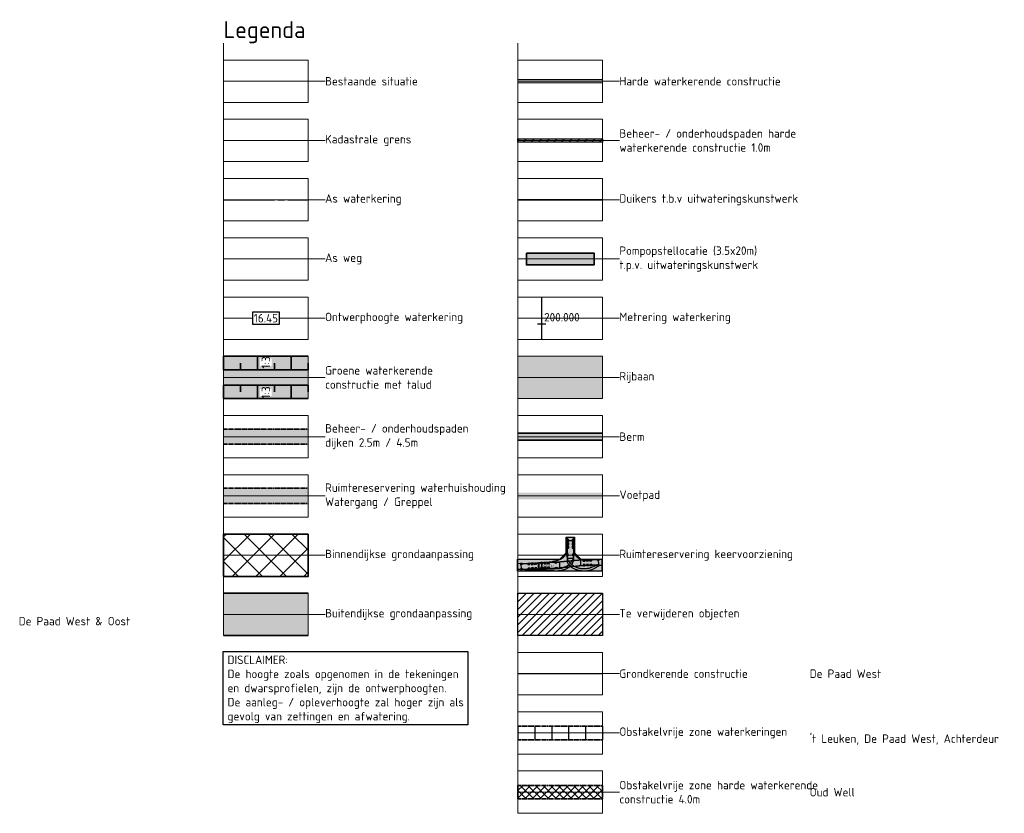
# Model space of a CAD drawing. Header units: metres. Extents: x 219828 to 221638, y 399519 to 401388.
# Tile 1 of 17: x 219828 to 220119, y 399880 to 400114. Entities that reach past the tile are written whole.
import ezdxf
from ezdxf.lldxf.tags import DXFTag

# ---------------------------------------------------------------- set-up
doc = ezdxf.new("R2010")
doc.units = ezdxf.units.M
for name, pattern in [('AM-AS', [16, 10, -2, 2, -2]), ('aslijn', [19, 15, -1, 2, -1]), ('DASHED2', [0.375, 0.25, -0.125])]:
    doc.linetypes.add(name, pattern=pattern)
doc.layers.get('0').update_dxf_attribs({"lineweight": 25})
doc.layers.get('Defpoints').update_dxf_attribs({"lineweight": 25})
for name, color, linetype, lineweight in [('0_Onderhoudspad', 1, 'Continuous', 25), ('B-WE-GW-MAAIVELD-G', 254, 'Continuous', 18), ('B-WE-KG-GRENS_PERCEEL-G', 150, 'KG-PERCEEL', 18), ('N-WA-AM-AS_WEG-G', 10, 'AM-AS', 18), ('N-WA-GK-KEERWAND-G', 30, 'Continuous', 70), ('N-WA-GK-KEERWAND-V', 15, 'Continuous', 18), ('N-WA-GR-BOS-V', 45, 'Continuous', 18), ('N-WA-GR-GRAS-V', 61, 'Continuous', 18), ('N-WA-GR-STRUWEEL-V', 95, 'Continuous', 18), ('N-WA-GW-DIJK_KRUIN_BINNEN-G', 90, 'Continuous', 35), ('N-WA-GW-DIJK_TEEN_BUITEN-G', 90, 'Continuous', 35), ('N-WA-IE-TERREINAFSCHEIDING_RASTERHEKWERK-G', 20, 'IE-TERREINAFSCHEIDING-KUNSTMATIG-OPEN', 35), ('N-WA-KG-ONDERHOUDGRENS_WATERSCHAP-A', 172, 'Continuous', 18), ('N-WA-KG-ONDERHOUDGRENS_WATERSCHAP-G', 170, 'DASHED2', 35), ('N-WA-VH-VEHICLETRACKING_PATH', 30, 'Continuous', 25), ('N-WA-VH-VERHARDING_ASFALT-V', 252, 'Continuous', 18), ('N-WA-VH-VERHARDING_GRASBETONSTEEN-V', 75, 'Continuous', 18), ('N-WA-VH-VERHARDING_TEGEL-V', 254, 'Continuous', 18), ('N-WE-AM-KILOMETRERING-T25', 7, 'Continuous', 25), ('N-WE-GW-ONTGRAVINGSVAK-G', 90, 'Continuous', 35), ('N-WE-GW-OPHOGING-WERK-A-1000', 92, 'Continuous', 18), ('N-WE-WH-DUIKER-GD', 150, 'Continuous', 50), ('T-WA-OG-KADASTRAAL_TIJDELIJKE_INGEBRUIKNAME-G', 7, 'Continuous', 25), ('X-XX-AL-LEGENDA-T25', 7, 'Continuous', 25), ('X-XX-AL-LEGENDA-T50', 130, 'Continuous', 50)]:
    doc.layers.add(name, color=color, linetype=linetype, lineweight=lineweight)
for name, color, linetype in [('_VB_X hulp', 255, 'Continuous'), ('ATR02', 7, 'Continuous'), ('C3D-ALIGNMENT', 7, 'Continuous'), ('C3D-ALIGNMENT_LABELING', 7, 'Continuous'), ('C3D-CORRIDOR', 7, 'Continuous')]:
    doc.layers.add(name, color=color, linetype=linetype)
doc.layers.add('N-WA-GW-WATERBODEM-V', color=7, linetype='Continuous', lineweight=35, true_color=0x00cc99)
doc.layers.add('X-XX-AL-LEGENDA-G', color=7, linetype='Continuous', lineweight=18, plot=False)
doc.styles.add('NLCS-ISO', font='NLCS-ISO.ttf')
doc.styles.add('NLCS-ISO-M1000-T25', font='NLCS-ISO.ttf', dxfattribs={"height": 2.5})
doc.styles.add('NLCS-ISO-M1000-T50', font='NLCS-ISO.ttf', dxfattribs={"height": 5})
doc.styles.get("Standard").update_dxf_attribs({"font": 'NLCS-ISO.ttf'})
doc.linetypes.add('IE-TERREINAFSCHEIDING-KUNSTMATIG-OPEN', pattern='A,7,-1.5,[67,NLCS.shx,S=0.75,R=0,X=0,Y=0],-1.5', length=10)
tags = doc.linetypes.add('KG-PERCEEL', pattern='A,5.5,-2,["P",Standard,S=1.8,R=0,X=-0.5,Y=-0.9],-2,5.5,-2,[5,NLCS.shx,S=0.75,R=0,X=0,Y=0],-2', length=19).pattern_tags.tags
tags[6] = DXFTag(74, 10)

# ---------------------------------------------------------------- blocks, each defined once
blk = doc.blocks.new('Legenda_hulp')
at = {"flags": 128}
for points in [[(0, 0), (0, -1), (0, -3.5), (5, -3.5), (5, -1), (0, -1)], [(0, -2.25), (5, -2.25)], [(5, -2.25), (6, -2.25)]]:
    blk.add_lwpolyline(points, dxfattribs=at)
blk = doc.blocks.new('MAN8x4 VHCL TRACKING PATH_v2')
at = {"layer": 'ATR02', "color": 3, "linetype": 'Continuous', "lineweight": -3}
for points in [[(23.39, 12.31), (23.4, 11.8), (23.43, 11.29), (23.48, 10.77), (23.56, 9.99), (23.72, 8.68), (23.77, 8.17), (23.79, 7.91), (23.8, 7.65), (23.81, 7.4), (23.8, 7.14), (23.79, 6.89), (23.77, 6.63), (23.74, 6.38), (23.7, 6.12), (23.65, 5.87), (23.6, 5.62), (23.53, 5.37), (23.46, 5.13), (23.39, 4.84), (23.39, 3.46), (23.38, 3.21), (23.36, 2.95), (23.33, 2.7), (23.28, 2.44), (23.21, 2.19), (23.13, 1.93), (23.03, 1.67), (22.91, 1.42), (22.78, 1.17), (22.63, 0.93), (22.47, 0.69), (22.28, 0.46), (22.08, 0.24), (21.86, 0.03), (21.63, -0.17), (21.38, -0.36), (21.12, -0.53), (20.7, -0.76), (20.42, -0.91), (20.14, -1.04), (19.85, -1.17), (19.56, -1.29), (19.26, -1.39), (18.96, -1.49), (18.66, -1.57), (18.35, -1.65), (18.04, -1.72), (17.73, -1.77), (17.42, -1.81), (17.1, -1.85), (16.79, -1.87), (16.47, -1.88), (16.16, -1.88), (15.84, -1.87), (15.07, -1.84), (13.86, -1.77), (10.21, -1.55), (8.87, -1.48), (7.55, -1.43), (6.26, -1.38), (4.71, -1.34), (2.93, -1.31), (0.91, -1.28), (0.04, -1.27), (-0.04, 1.27), (7.14, 1.48), (8.11, 1.52), (9.09, 1.57), (9.86, 1.62), (10.64, 1.67), (11.23, 1.72), (12, 1.8), (12.58, 1.86), (13.16, 1.94), (13.73, 2.02), (14.5, 2.16), (14.88, 2.23), (15.45, 2.36), (15.83, 2.46), (16.21, 2.56), (16.58, 2.68), (16.77, 2.74), (17.31, 2.94), (17.67, 3.09), (18.19, 3.35), (18.53, 3.54), (18.85, 3.76), (19.01, 3.88), (19.15, 4), (19.3, 4.13), (19.44, 4.26), (19.57, 4.4), (19.7, 4.55), (19.82, 4.7), (19.93, 4.85), (20.04, 5.01), (20.14, 5.18), (20.23, 5.35), (20.31, 5.52), (20.39, 5.7), (20.46, 5.88), (20.53, 6.07), (20.58, 6.25), (20.63, 6.44), (20.7, 6.82), (20.77, 7.4), (20.8, 7.79), (20.82, 8.17), (20.84, 8.95), (20.84, 10.37), (20.84, 12.31)], [(8.64, 1.7), (11.99, 1.75), (12.97, 1.78), (13.95, 1.83), (15.12, 1.9), (16.49, 1.99), (17.86, 2.09), (19.4, 2.22), (20.73, 2.34), (20.89, 2.36), (21.65, 2.46), (22.41, 2.55), (23.17, 2.62), (23.93, 2.68), (24.68, 2.73), (25.53, 2.79), (29.45, 3.15), (29.71, 3.16), (31.24, 3.12), (33.02, 3.09), (35.29, 3.07), (35.36, 0.52), (28, 0.31), (26.84, 0.26), (25.87, 0.21), (25.68, 0.2), (22.82, -0.11), (20.56, -0.36), (18.8, -0.57), (17.53, -0.72), (13.45, -0.78), (12.99, -0.8), (11.98, -0.84), (11.22, -0.86), (10.46, -0.87), (9.7, -0.87), (8.93, -0.86), (8.68, -0.85)]]:
    blk.add_lwpolyline(points, close=True, dxfattribs=at)
at = {"layer": 'ATR02', "color": 1, "linetype": 'Continuous', "lineweight": -3}
for points in [[(20.89, 10.94), (23.34, 10.94), (23.35, 10.43), (23.37, 9.66), (23.4, 8.63), (23.4, 8.11), (23.39, 7.6), (23.37, 7.1), (23.34, 6.74), (23.34, 4.68), (23.32, 4.42), (23.29, 4.16), (23.25, 3.9), (23.2, 3.64), (23.13, 3.38), (23.06, 3.12), (22.96, 2.86), (22.86, 2.61), (22.73, 2.36), (22.6, 2.11), (22.45, 1.87), (22.28, 1.64), (22.1, 1.42), (21.9, 1.22), (21.69, 1.02), (21.48, 0.83), (21.25, 0.66), (21.02, 0.5), (20.78, 0.34), (20.54, 0.19), (20.29, 0.05), (20.04, -0.08), (19.78, -0.21), (19.52, -0.32), (19.26, -0.43), (18.99, -0.52), (18.72, -0.61), (18.45, -0.69), (18.17, -0.76), (17.89, -0.82), (17.61, -0.87), (17.33, -0.91), (17.05, -0.94), (16.21, -1), (15.38, -1.05), (14.55, -1.09), (13.47, -1.12), (12.4, -1.14), (11.07, -1.16), (9.25, -1.17), (6.43, -1.18), (1.51, -1.19), (1.44, 1.27), (4.53, 1.27), (4.64, 1.36), (5.75, 1.38), (6.15, 1.4), (7.39, 1.44), (8.38, 1.49), (9.36, 1.54), (10.34, 1.6), (11.07, 1.66), (11.79, 1.73), (12.51, 1.81), (13.23, 1.9), (13.7, 1.97), (14.16, 2.05), (14.62, 2.13), (15.07, 2.22), (15.52, 2.33), (15.96, 2.44), (16.38, 2.56), (16.79, 2.7), (17.19, 2.84), (17.57, 3), (17.94, 3.16), (18.28, 3.34), (18.59, 3.52), (18.87, 3.71), (19.13, 3.91), (19.36, 4.11), (19.57, 4.32), (19.77, 4.55), (19.96, 4.8), (20.12, 5.05), (20.27, 5.32), (20.4, 5.6), (20.52, 5.88), (20.61, 6.17), (20.69, 6.5), (20.75, 6.85), (20.81, 7.24), (20.84, 7.66), (20.87, 8.1), (20.88, 8.57), (20.89, 9.29), (20.89, 10.94)], [(10.05, -0.78), (10.01, 1.67), (12.14, 1.71), (13.12, 1.74), (14.11, 1.79), (15.09, 1.85), (16.33, 1.93), (17.67, 2.03), (19.41, 2.17), (21.39, 2.35), (22.26, 2.44), (23.02, 2.52), (23.78, 2.59), (25.05, 2.69), (25.48, 2.72), (27.99, 2.97), (28.25, 2.98), (33.32, 2.98), (33.82, 2.98), (33.88, 0.53), (30.91, 0.53), (30.68, 0.44), (29.44, 0.41), (29.28, 0.4), (28.04, 0.36), (26.81, 0.31), (25.83, 0.26), (25.15, 0.21), (24.71, 0.17), (16.06, -0.7), (12.33, -0.76), (11.57, -0.78), (10.81, -0.78), (10.05, -0.78)]]:
    blk.add_lwpolyline(points, close=True, dxfattribs=at)
at = {"layer": 'ATR02', "color": 96, "linetype": 'Continuous', "lineweight": -3}
blk.add_lwpolyline([(23.39, 12.31), (23.39, 7.8), (23.4, 7.45), (23.42, 7.09), (23.46, 6.73), (23.49, 6.55), (23.52, 6.38), (23.57, 6.21), (23.61, 6.03), (23.74, 5.68), (23.81, 5.52), (23.88, 5.36), (23.97, 5.2), (24.16, 4.88), (24.26, 4.74), (24.37, 4.59), (24.48, 4.45), (24.73, 4.18), (24.86, 4.06), (25, 3.94), (25.14, 3.83), (25.44, 3.61), (25.59, 3.52), (25.75, 3.43), (25.91, 3.35), (26.25, 3.2), (26.41, 3.14), (26.58, 3.08), (26.76, 3.03), (27.12, 2.96), (27.3, 2.93), (27.47, 2.91), (27.83, 2.89), (28.19, 2.88), (28.93, 2.89), (35.29, 3.07), (35.36, 0.52), (34.96, 0.5), (34.7, 0.45), (34.45, 0.38), (34.19, 0.29), (33.93, 0.18), (33.67, 0.04), (33.41, -0.11), (32.48, -0.69), (32.2, -0.84), (31.92, -0.99), (31.63, -1.12), (31.34, -1.25), (31.05, -1.36), (30.75, -1.46), (30.45, -1.56), (30.15, -1.64), (29.84, -1.71), (29.53, -1.78), (29.22, -1.83), (28.91, -1.87), (28.59, -1.9), (28.28, -1.92), (27.96, -1.93), (27.65, -1.93), (27.33, -1.91), (27.02, -1.89), (26.7, -1.86), (26.39, -1.81), (26.08, -1.76), (25.77, -1.69), (25.46, -1.61), (25.16, -1.53), (24.86, -1.43), (24.56, -1.32), (24.27, -1.21), (23.98, -1.08), (23.7, -0.94), (23.42, -0.8), (23.14, -0.64), (22.87, -0.48), (22.61, -0.3), (22.35, -0.12), (22.1, 0.07), (21.84, 0.29), (21.62, 0.5), (21.42, 0.73), (21.25, 0.97), (21.11, 1.22), (21, 1.48), (20.92, 1.74), (20.87, 1.99), (20.84, 2.25), (20.83, 2.79), (20.76, 4.86), (20.68, 5.1), (20.61, 5.35), (20.54, 5.59), (20.49, 5.85), (20.44, 6.1), (20.4, 6.35), (20.37, 6.6), (20.35, 6.86), (20.34, 7.12), (20.34, 7.37), (20.34, 7.63), (20.36, 7.88), (20.38, 8.14), (20.41, 8.39), (20.45, 8.65), (20.54, 9.04), (20.65, 9.55), (20.7, 9.8), (20.74, 10.06), (20.78, 10.33), (20.81, 10.58), (20.83, 10.84), (20.84, 11.1), (20.84, 11.85), (20.84, 12.31)], close=True, dxfattribs=at)
at = {"layer": 'ATR02', "color": 246, "linetype": 'Continuous', "lineweight": -3}
blk.add_lwpolyline([(20.89, 10.94), (23.34, 10.94), (23.34, 7.85), (23.36, 7.4), (23.38, 7), (23.42, 6.67), (23.46, 6.43), (23.53, 6.14), (23.62, 5.84), (23.74, 5.56), (23.87, 5.28), (24.01, 5.02), (24.18, 4.76), (24.36, 4.52), (24.56, 4.29), (24.78, 4.07), (25.01, 3.87), (25.25, 3.68), (25.51, 3.51), (25.77, 3.36), (26.05, 3.23), (26.33, 3.12), (26.62, 3.02), (26.92, 2.95), (27.22, 2.89), (27.54, 2.86), (27.92, 2.84), (28.35, 2.84), (29.03, 2.85), (33.82, 2.98), (33.88, 0.53), (33.49, 0.51), (33.25, 0.47), (33, 0.42), (32.75, 0.35), (32.5, 0.27), (32.25, 0.17), (32, 0.06), (31.24, -0.3), (30.98, -0.41), (30.71, -0.51), (30.45, -0.6), (30.17, -0.69), (29.9, -0.76), (29.62, -0.83), (29.34, -0.88), (29.06, -0.93), (28.78, -0.97), (28.5, -0.99), (28.21, -1.01), (27.93, -1.02), (27.64, -1.01), (27.36, -1), (27.08, -0.98), (26.79, -0.95), (26.51, -0.91), (26.23, -0.86), (25.95, -0.8), (25.68, -0.73), (25.4, -0.65), (25.13, -0.56), (24.87, -0.46), (24.6, -0.36), (24.34, -0.24), (24.09, -0.12), (23.83, 0.01), (23.59, 0.15), (23.35, 0.3), (23.11, 0.46), (22.88, 0.63), (22.65, 0.8), (22.43, 0.98), (22.22, 1.17), (22.01, 1.37), (21.7, 1.69), (21.52, 1.91), (21.35, 2.15), (21.22, 2.4), (21.1, 2.66), (21.01, 2.92), (20.95, 3.19), (20.91, 3.45), (20.89, 3.72), (20.89, 4.22), (20.89, 4.93), (21.19, 4.95), (21.11, 5.18), (21.04, 5.41), (20.98, 5.64), (20.93, 5.88), (20.88, 6.11), (20.84, 6.35), (20.81, 6.59), (20.79, 6.83), (20.78, 7.07), (20.78, 7.31), (20.78, 7.69), (20.84, 8.7), (20.87, 9.22), (20.89, 9.73), (20.89, 10.94)], close=True, dxfattribs=at)
at = {"layer": 'ATR02', "color": 136, "linetype": 'Continuous', "lineweight": -3}
blk.add_lwpolyline([(20.84, 3.46), (20.84, 12.31), (22.11, 12.31), (23.39, 12.31), (23.39, 3.46), (22.11, 3.46), (20.84, 3.46)], close=True, dxfattribs=at)
for points in [[(21.07, 10.51), (21.07, 11.37), (21.01, 11.37), (21.01, 10.51), (20.95, 10.51), (20.95, 11.37), (20.93, 11.37), (20.89, 11.26), (20.89, 10.62), (20.93, 10.51), (21.09, 10.51), (21.13, 10.62), (21.13, 11.26), (21.09, 11.37), (20.93, 11.37)], [(21.07, 9.11), (21.07, 9.97), (21.01, 9.97), (21.01, 9.11), (20.95, 9.11), (20.95, 9.97), (20.93, 9.97), (20.89, 9.86), (20.89, 9.22), (20.93, 9.11), (21.09, 9.11), (21.13, 9.22), (21.13, 9.86), (21.09, 9.97), (20.93, 9.97)], [(21.07, 7.71), (21.07, 8.57), (21.01, 8.57), (21.01, 7.71), (20.95, 7.71), (20.95, 8.57), (20.93, 8.57), (20.89, 8.46), (20.89, 7.82), (20.93, 7.71), (21.09, 7.71), (21.13, 7.82), (21.13, 8.46), (21.09, 8.57), (20.93, 8.57)], [(21.32, 10.51), (21.32, 11.37), (21.25, 11.37), (21.25, 10.51), (21.19, 10.51), (21.19, 11.37), (21.17, 11.37), (21.13, 11.26), (21.13, 10.62), (21.17, 10.51), (21.34, 10.51), (21.38, 10.62), (21.38, 11.26), (21.34, 11.37), (21.17, 11.37)], [(21.32, 9.11), (21.32, 9.97), (21.25, 9.97), (21.25, 9.11), (21.19, 9.11), (21.19, 9.97), (21.17, 9.97), (21.13, 9.86), (21.13, 9.22), (21.17, 9.11), (21.34, 9.11), (21.38, 9.22), (21.38, 9.86), (21.34, 9.97), (21.17, 9.97)], [(21.32, 7.71), (21.32, 8.57), (21.25, 8.57), (21.25, 7.71), (21.19, 7.71), (21.19, 8.57), (21.17, 8.57), (21.13, 8.46), (21.13, 7.82), (21.17, 7.71), (21.34, 7.71), (21.38, 7.82), (21.38, 8.46), (21.34, 8.57), (21.17, 8.57)], [(23.04, 10.51), (23.04, 11.37), (22.97, 11.37), (22.97, 10.51), (22.91, 10.51), (22.91, 11.37), (22.89, 11.37), (22.85, 11.26), (22.85, 10.62), (22.89, 10.51), (23.06, 10.51), (23.1, 10.62), (23.1, 11.26), (23.06, 11.37), (22.89, 11.37)], [(23.04, 9.11), (23.04, 9.97), (22.97, 9.97), (22.97, 9.11), (22.91, 9.11), (22.91, 9.97), (22.89, 9.97), (22.85, 9.86), (22.85, 9.22), (22.89, 9.11), (23.06, 9.11), (23.1, 9.22), (23.1, 9.86), (23.06, 9.97), (22.89, 9.97)], [(23.04, 7.71), (23.04, 8.57), (22.97, 8.57), (22.97, 7.71), (22.91, 7.71), (22.91, 8.57), (22.89, 8.57), (22.85, 8.46), (22.85, 7.82), (22.89, 7.71), (23.06, 7.71), (23.1, 7.82), (23.1, 8.46), (23.06, 8.57), (22.89, 8.57)], [(23.28, 10.51), (23.28, 11.37), (23.22, 11.37), (23.22, 10.51), (23.16, 10.51), (23.16, 11.37), (23.14, 11.37), (23.1, 11.26), (23.1, 10.62), (23.14, 10.51), (23.3, 10.51), (23.34, 10.62), (23.34, 11.26), (23.3, 11.37), (23.14, 11.37)], [(23.28, 9.11), (23.28, 9.97), (23.22, 9.97), (23.22, 9.11), (23.16, 9.11), (23.16, 9.97), (23.14, 9.97), (23.1, 9.86), (23.1, 9.22), (23.14, 9.11), (23.3, 9.11), (23.34, 9.22), (23.34, 9.86), (23.3, 9.97), (23.14, 9.97)], [(23.28, 7.71), (23.28, 8.57), (23.22, 8.57), (23.22, 7.71), (23.16, 7.71), (23.16, 8.57), (23.14, 8.57), (23.1, 8.46), (23.1, 7.82), (23.14, 7.71), (23.3, 7.71), (23.34, 7.82), (23.34, 8.46), (23.3, 8.57), (23.14, 8.57)], [(21.07, 4.5), (21.07, 5.36), (21.01, 5.36), (21.01, 4.5), (20.95, 4.5), (20.95, 5.36), (20.93, 5.36), (20.89, 5.26), (20.89, 4.61), (20.93, 4.5), (21.09, 4.5), (21.13, 4.61), (21.13, 5.26), (21.09, 5.36), (20.93, 5.36)], [(23.28, 4.5), (23.28, 5.36), (23.22, 5.36), (23.22, 4.5), (23.16, 4.5), (23.16, 5.36), (23.14, 5.36), (23.1, 5.26), (23.1, 4.61), (23.14, 4.5), (23.3, 4.5), (23.34, 4.61), (23.34, 5.26), (23.3, 5.36), (23.14, 5.36)]]:
    blk.add_lwpolyline(points, dxfattribs=at)
at = {"layer": 'ATR02', "color": 4, "linetype": 'Continuous', "lineweight": -3}
for points in [[(-0.04, 1.27), (8.81, 1.52), (8.85, 0.25), (8.88, -1.02), (0.04, -1.27), (0, 0), (-0.04, 1.27)], [(17.53, -0.72), (8.68, -0.85), (8.66, 0.43), (8.64, 1.7), (17.49, 1.83), (17.51, 0.55), (17.53, -0.72)], [(35.36, 0.52), (26.51, 0.28), (26.47, 1.55), (26.44, 2.83), (35.29, 3.07), (35.32, 1.79), (35.36, 0.52)]]:
    blk.add_lwpolyline(points, close=True, dxfattribs=at)
for points in [[(1.01, 1.09), (1.87, 1.08), (1.87, 1.15), (1.01, 1.15), (1.01, 1.21), (1.87, 1.21), (1.87, 1.23), (1.77, 1.27), (1.12, 1.27), (1.01, 1.23), (1.01, 1.06), (1.12, 1.02), (1.77, 1.02), (1.87, 1.06), (1.87, 1.23)], [(4.22, 1.16), (5.08, 1.19), (5.08, 1.25), (4.22, 1.22), (4.22, 1.29), (5.07, 1.31), (5.07, 1.33), (4.97, 1.37), (4.32, 1.35), (4.21, 1.31), (4.22, 1.14), (4.33, 1.11), (4.97, 1.12), (5.08, 1.17), (5.07, 1.33)], [(4.23, 0.92), (5.09, 0.94), (5.08, 1), (4.22, 0.98), (4.22, 1.04), (5.08, 1.06), (5.08, 1.09), (4.97, 1.12), (4.33, 1.11), (4.22, 1.06), (4.23, 0.9), (4.34, 0.86), (4.98, 0.88), (5.09, 0.92), (5.08, 1.09)], [(5.62, 1.2), (6.48, 1.23), (6.48, 1.29), (5.62, 1.26), (5.61, 1.33), (6.47, 1.35), (6.47, 1.37), (6.37, 1.41), (5.72, 1.39), (5.61, 1.35), (5.62, 1.18), (5.73, 1.14), (6.37, 1.16), (6.48, 1.21), (6.47, 1.37)], [(5.63, 0.96), (6.48, 0.98), (6.48, 1.04), (5.62, 1.02), (5.62, 1.08), (6.48, 1.1), (6.48, 1.12), (6.37, 1.16), (5.73, 1.14), (5.62, 1.1), (5.63, 0.94), (5.73, 0.9), (6.38, 0.92), (6.49, 0.96), (6.48, 1.12)], [(7.02, 1.24), (7.88, 1.27), (7.88, 1.33), (7.02, 1.3), (7.01, 1.37), (7.87, 1.39), (7.87, 1.41), (7.76, 1.45), (7.12, 1.43), (7.01, 1.39), (7.02, 1.22), (7.13, 1.18), (7.77, 1.2), (7.88, 1.25), (7.87, 1.41)], [(7.02, 1), (7.88, 1.02), (7.88, 1.08), (7.02, 1.06), (7.02, 1.12), (7.88, 1.14), (7.88, 1.16), (7.77, 1.2), (7.13, 1.18), (7.02, 1.14), (7.03, 0.98), (7.13, 0.94), (7.78, 0.96), (7.88, 1), (7.88, 1.16)], [(10.44, 1.62), (9.58, 1.61), (9.58, 1.54), (10.44, 1.56), (10.44, 1.49), (9.58, 1.48), (9.58, 1.46), (9.69, 1.42), (10.34, 1.43), (10.44, 1.47), (10.44, 1.64), (10.33, 1.68), (9.69, 1.67), (9.58, 1.63), (9.58, 1.46)], [(10.45, 1.37), (9.59, 1.36), (9.59, 1.3), (10.45, 1.31), (10.45, 1.25), (9.59, 1.24), (9.59, 1.22), (9.7, 1.18), (10.34, 1.19), (10.45, 1.23), (10.44, 1.39), (10.34, 1.43), (9.69, 1.42), (9.59, 1.38), (9.59, 1.22)], [(11.84, 1.64), (10.98, 1.63), (10.98, 1.56), (11.84, 1.58), (11.84, 1.51), (10.98, 1.5), (10.98, 1.48), (11.09, 1.44), (11.74, 1.45), (11.84, 1.49), (11.84, 1.66), (11.73, 1.7), (11.09, 1.69), (10.98, 1.65), (10.98, 1.48)], [(11.84, 1.39), (10.99, 1.38), (10.99, 1.32), (11.85, 1.33), (11.85, 1.27), (10.99, 1.26), (10.99, 1.24), (11.1, 1.2), (11.74, 1.21), (11.85, 1.25), (11.84, 1.41), (11.74, 1.45), (11.09, 1.44), (10.99, 1.4), (10.99, 1.24)], [(13.24, 1.66), (12.38, 1.65), (12.38, 1.58), (13.24, 1.6), (13.24, 1.54), (12.38, 1.52), (12.38, 1.5), (12.49, 1.46), (13.14, 1.47), (13.24, 1.51), (13.24, 1.68), (13.13, 1.72), (12.49, 1.71), (12.38, 1.67), (12.38, 1.5)], [(13.24, 1.41), (12.39, 1.4), (12.39, 1.34), (13.25, 1.35), (13.25, 1.29), (12.39, 1.28), (12.39, 1.26), (12.5, 1.22), (13.14, 1.23), (13.25, 1.27), (13.24, 1.43), (13.14, 1.47), (12.49, 1.46), (12.39, 1.42), (12.39, 1.26)], [(16.44, 1.74), (15.58, 1.65), (15.59, 1.59), (16.44, 1.68), (16.45, 1.62), (15.6, 1.53), (15.6, 1.51), (15.71, 1.48), (16.35, 1.55), (16.45, 1.6), (16.44, 1.76), (16.33, 1.79), (15.68, 1.73), (15.58, 1.67), (15.6, 1.51)], [(28.24, 2.77), (27.38, 2.74), (27.38, 2.68), (28.24, 2.71), (28.24, 2.64), (27.38, 2.62), (27.39, 2.6), (27.49, 2.56), (28.14, 2.58), (28.24, 2.62), (28.24, 2.79), (28.13, 2.83), (27.49, 2.81), (27.38, 2.76), (27.39, 2.6)], [(28.25, 2.52), (27.39, 2.5), (27.39, 2.44), (28.25, 2.46), (28.25, 2.4), (27.39, 2.38), (27.39, 2.36), (27.5, 2.32), (28.15, 2.33), (28.25, 2.38), (28.25, 2.54), (28.14, 2.58), (27.49, 2.56), (27.39, 2.52), (27.39, 2.36)], [(28.29, 0.8), (27.44, 0.78), (27.44, 0.72), (28.3, 0.74), (28.3, 0.68), (27.44, 0.66), (27.44, 0.64), (27.55, 0.6), (28.19, 0.62), (28.3, 0.66), (28.29, 0.82), (28.19, 0.86), (27.54, 0.84), (27.43, 0.8), (27.44, 0.64)], [(28.3, 0.56), (27.44, 0.53), (27.44, 0.47), (28.3, 0.5), (28.3, 0.44), (27.45, 0.41), (27.45, 0.39), (27.55, 0.35), (28.2, 0.37), (28.31, 0.41), (28.3, 0.58), (28.19, 0.62), (27.55, 0.6), (27.44, 0.55), (27.45, 0.39)], [(29.64, 2.81), (28.78, 2.78), (28.78, 2.72), (29.64, 2.74), (29.64, 2.68), (28.78, 2.66), (28.78, 2.64), (28.89, 2.6), (29.54, 2.62), (29.64, 2.66), (29.64, 2.83), (29.53, 2.86), (28.89, 2.85), (28.78, 2.8), (28.78, 2.64)], [(29.65, 2.56), (28.79, 2.54), (28.79, 2.48), (29.65, 2.5), (29.65, 2.44), (28.79, 2.41), (28.79, 2.39), (28.9, 2.36), (29.54, 2.37), (29.65, 2.42), (29.65, 2.58), (29.54, 2.62), (28.89, 2.6), (28.79, 2.56), (28.79, 2.39)], [(29.69, 0.84), (28.83, 0.82), (28.84, 0.76), (29.7, 0.78), (29.7, 0.72), (28.84, 0.7), (28.84, 0.68), (28.95, 0.64), (29.59, 0.65), (29.7, 0.7), (29.69, 0.86), (29.59, 0.9), (28.94, 0.88), (28.83, 0.84), (28.84, 0.68)], [(29.7, 0.6), (28.84, 0.57), (28.84, 0.51), (29.7, 0.53), (29.7, 0.47), (28.85, 0.45), (28.85, 0.43), (28.95, 0.39), (29.6, 0.41), (29.7, 0.45), (29.7, 0.62), (29.59, 0.65), (28.95, 0.64), (28.84, 0.59), (28.85, 0.43)], [(31.04, 2.84), (30.18, 2.82), (30.18, 2.76), (31.04, 2.78), (31.04, 2.72), (30.18, 2.7), (30.18, 2.68), (30.29, 2.64), (30.94, 2.66), (31.04, 2.7), (31.04, 2.86), (30.93, 2.9), (30.29, 2.88), (30.18, 2.84), (30.18, 2.68)], [(31.05, 2.6), (30.19, 2.58), (30.19, 2.51), (31.05, 2.54), (31.05, 2.48), (30.19, 2.45), (30.19, 2.43), (30.3, 2.39), (30.94, 2.41), (31.05, 2.46), (31.05, 2.62), (30.94, 2.66), (30.29, 2.64), (30.19, 2.6), (30.19, 2.43)], [(31.09, 0.88), (30.23, 0.86), (30.24, 0.8), (31.1, 0.82), (31.1, 0.76), (30.24, 0.73), (30.24, 0.71), (30.35, 0.68), (30.99, 0.69), (31.1, 0.74), (31.09, 0.9), (30.98, 0.94), (30.34, 0.92), (30.23, 0.88), (30.24, 0.71)], [(31.1, 0.63), (30.24, 0.61), (30.24, 0.55), (31.1, 0.57), (31.1, 0.51), (30.24, 0.49), (30.25, 0.47), (30.35, 0.43), (31, 0.45), (31.1, 0.49), (31.1, 0.66), (30.99, 0.69), (30.35, 0.68), (30.24, 0.63), (30.25, 0.47)], [(34.25, 2.92), (33.39, 2.92), (33.39, 2.86), (34.25, 2.86), (34.25, 2.8), (33.39, 2.8), (33.39, 2.78), (33.49, 2.74), (34.14, 2.74), (34.25, 2.78), (34.25, 2.94), (34.14, 2.98), (33.49, 2.98), (33.39, 2.94), (33.39, 2.78)], [(34.31, 0.71), (33.45, 0.71), (33.45, 0.65), (34.31, 0.65), (34.31, 0.59), (33.45, 0.59), (33.45, 0.57), (33.55, 0.53), (34.2, 0.53), (34.31, 0.57), (34.31, 0.73), (34.2, 0.77), (33.55, 0.77), (33.45, 0.73), (33.45, 0.57)], [(1.08, -1.12), (1.94, -1.12), (1.94, -1.06), (1.08, -1.06), (1.08, -1), (1.94, -1), (1.94, -0.98), (1.83, -0.94), (1.18, -0.94), (1.08, -0.98), (1.08, -1.15), (1.18, -1.19), (1.83, -1.19), (1.94, -1.14), (1.94, -0.98)], [(4.27, -0.8), (5.13, -0.78), (5.13, -0.71), (4.27, -0.74), (4.27, -0.68), (5.13, -0.65), (5.13, -0.63), (5.02, -0.6), (4.38, -0.61), (4.27, -0.66), (4.28, -0.82), (4.38, -0.86), (5.03, -0.84), (5.13, -0.8), (5.13, -0.63)], [(4.28, -1.05), (5.14, -1.02), (5.14, -0.96), (4.28, -0.98), (4.28, -0.92), (5.14, -0.9), (5.14, -0.88), (5.03, -0.84), (4.38, -0.86), (4.28, -0.9), (4.28, -1.07), (4.39, -1.1), (5.04, -1.09), (5.14, -1.04), (5.14, -0.88)], [(5.67, -0.76), (6.53, -0.74), (6.53, -0.68), (5.67, -0.7), (5.67, -0.64), (6.53, -0.61), (6.53, -0.59), (6.42, -0.56), (5.78, -0.57), (5.67, -0.62), (5.67, -0.78), (5.78, -0.82), (6.43, -0.8), (6.53, -0.76), (6.53, -0.59)], [(5.68, -1.01), (6.54, -0.98), (6.54, -0.92), (5.68, -0.95), (5.68, -0.88), (6.54, -0.86), (6.54, -0.84), (6.43, -0.8), (5.78, -0.82), (5.68, -0.86), (5.68, -1.03), (5.79, -1.06), (6.43, -1.05), (6.54, -1), (6.54, -0.84)], [(7.07, -0.72), (7.93, -0.7), (7.93, -0.64), (7.07, -0.66), (7.07, -0.6), (7.93, -0.57), (7.93, -0.55), (7.82, -0.52), (7.18, -0.53), (7.07, -0.58), (7.07, -0.74), (7.18, -0.78), (7.83, -0.76), (7.93, -0.72), (7.93, -0.55)], [(7.08, -0.97), (7.94, -0.94), (7.94, -0.88), (7.08, -0.91), (7.08, -0.84), (7.94, -0.82), (7.94, -0.8), (7.83, -0.76), (7.18, -0.78), (7.08, -0.82), (7.08, -0.99), (7.19, -1.03), (7.83, -1.01), (7.94, -0.96), (7.94, -0.8)], [(10.47, -0.35), (9.61, -0.36), (9.61, -0.42), (10.47, -0.41), (10.47, -0.47), (9.61, -0.48), (9.61, -0.5), (9.72, -0.54), (10.36, -0.53), (10.47, -0.49), (10.47, -0.33), (10.36, -0.29), (9.72, -0.3), (9.61, -0.34), (9.61, -0.5)], [(10.47, -0.59), (9.61, -0.6), (9.61, -0.67), (10.47, -0.65), (10.47, -0.72), (9.62, -0.73), (9.62, -0.75), (9.72, -0.79), (10.37, -0.78), (10.48, -0.74), (10.47, -0.57), (10.36, -0.53), (9.72, -0.54), (9.61, -0.58), (9.62, -0.75)], [(11.87, -0.33), (11.01, -0.34), (11.01, -0.4), (11.87, -0.39), (11.87, -0.45), (11.01, -0.46), (11.01, -0.48), (11.12, -0.52), (11.76, -0.51), (11.87, -0.47), (11.87, -0.31), (11.76, -0.27), (11.12, -0.28), (11.01, -0.32), (11.01, -0.48)], [(11.87, -0.57), (11.01, -0.58), (11.01, -0.65), (11.87, -0.63), (11.87, -0.7), (11.02, -0.71), (11.02, -0.73), (11.12, -0.77), (11.77, -0.76), (11.88, -0.72), (11.87, -0.55), (11.76, -0.51), (11.12, -0.52), (11.01, -0.56), (11.02, -0.73)], [(13.27, -0.31), (12.41, -0.32), (12.41, -0.38), (13.27, -0.37), (13.27, -0.43), (12.41, -0.44), (12.41, -0.46), (12.52, -0.5), (13.16, -0.49), (13.27, -0.45), (13.27, -0.29), (13.16, -0.25), (12.52, -0.26), (12.41, -0.3), (12.41, -0.46)], [(13.27, -0.55), (12.41, -0.56), (12.41, -0.63), (13.27, -0.61), (13.27, -0.68), (12.42, -0.69), (12.42, -0.71), (12.52, -0.75), (13.17, -0.74), (13.27, -0.7), (13.27, -0.53), (13.16, -0.49), (12.52, -0.5), (12.41, -0.54), (12.42, -0.71)], [(16.47, -0.47), (15.61, -0.56), (15.62, -0.62), (16.48, -0.53), (16.48, -0.59), (15.63, -0.68), (15.63, -0.7), (15.74, -0.73), (16.38, -0.66), (16.48, -0.61), (16.47, -0.45), (16.36, -0.42), (15.72, -0.48), (15.61, -0.54), (15.63, -0.7)]]:
    blk.add_lwpolyline(points, dxfattribs=at)
at = {"layer": 'ATR02', "color": 250, "linetype": 'Continuous', "lineweight": -3, "style": 'NLCS-ISO', "width": 0.3}
blk.add_text('MAN TGS 35360 8x4-4', height=1, rotation=0.82, dxfattribs=at).set_placement((10.24, -0.1))
blk = doc.blocks.new('*U106')
at = {"layer": 'N-WA-VH-VEHICLETRACKING_PATH', "transparency": 33554559}
h = blk.add_hatch(color=256, dxfattribs=at)
h.dxf.hatch_style = 1
h.paths.add_polyline_path([(0, -2.55), (0, 2.55), (17.93, 2.55), (20.5, 5.12), (20.5, 11.69), (24.1, 11.69), (24.1, 5.11), (26.66, 2.55), (35.59, 2.55), (35.59, -2.57)])
at = {"layer": 'N-WA-VH-VEHICLETRACKING_PATH', "flags": 128}
blk.add_lwpolyline([(0, -2.55), (0, 2.55), (17.93, 2.55), (20.5, 5.12), (20.5, 11.69), (24.1, 11.69), (24.1, 5.11), (26.66, 2.55), (35.59, 2.55), (35.59, -2.57)], close=True, dxfattribs=at)
blk.add_blockref('MAN8x4 VHCL TRACKING PATH_v2', (0.23, -0.63))

msp = doc.modelspace()

# ---------------------------------------------------------------- hatches: boundary and pattern name
at = {"layer": '0_Onderhoudspad'}
h = msp.add_hatch(dxfattribs=at)
h.set_pattern_fill('ANSI31', color=256, scale=0.5)
h.set_pattern_definition([(45, (-367.7121, 0), (-1.122532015, 1.122532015), [])])
h.paths.add_polyline_path([(220000.46, 400078.85), (220000.46, 400077.85), (219975.46, 400077.85), (219975.46, 400078.85)])
at = {"layer": '_VB_X hulp'}
h = msp.add_hatch(dxfattribs=at)
h.set_pattern_fill('ANSI31', color=256, scale=0.5)
h.paths.add_polyline_path([(219975.46, 399944.6), (220000.46, 399944.6), (220000.46, 399932.1), (219975.46, 399932.1)])
at = {"layer": 'N-WA-GK-KEERWAND-V'}
h = msp.add_hatch(color=256, dxfattribs=at)
h.dxf.hatch_style = 1
h.paths.add_polyline_path([(220000.46, 400096.35), (220000.46, 400095.35), (219975.46, 400095.35), (219975.46, 400096.35)])
at = {"layer": 'N-WA-GR-BOS-V', "linetype": 'Continuous', "lineweight": 18}
h = msp.add_hatch(color=45, dxfattribs=at)
h.paths.add_polyline_path([(219913.49, 399944.6), (219888.49, 399944.6), (219888.49, 399938.35), (219913.49, 399938.35)])
h.paths.add_polyline_path([(219913.49, 399938.35), (219888.49, 399938.35), (219888.49, 399932.1), (219913.49, 399932.1)])
at = {"layer": 'N-WA-GR-GRAS-V', "linetype": 'Continuous', "lineweight": 18}
msp.add_hatch(color=61, dxfattribs=at).paths.add_polyline_path([(219888.49, 400014.6), (219913.49, 400014.6), (219913.49, 400002.1), (219888.49, 400002.1)])
at = {"layer": 'N-WA-GR-STRUWEEL-V', "linetype": 'Continuous', "lineweight": 18}
h = msp.add_hatch(color=95, dxfattribs=at)
h.paths.add_polyline_path([(220000.46, 399991.85), (219975.46, 399991.85), (219975.46, 399990.85), (220000.46, 399990.85)])
h.paths.add_polyline_path([(220000.46, 399990.85), (219975.46, 399990.85), (219975.46, 399989.85), (220000.46, 399989.85)])
at = {"layer": 'N-WA-GW-WATERBODEM-V', "linetype": 'Continuous', "lineweight": 35, "true_color": 0x00cc99}
h = msp.add_hatch(color=122, dxfattribs=at)
h.paths.add_polyline_path([(219913.49, 399975.6), (219888.49, 399975.6), (219888.49, 399973.35), (219913.49, 399973.35)])
h.paths.add_polyline_path([(219913.49, 399973.35), (219888.49, 399973.35), (219888.49, 399971.1), (219913.49, 399971.1)])
at = {"layer": 'N-WA-IE-TERREINAFSCHEIDING_RASTERHEKWERK-G', "transparency": 33554559}
h = msp.add_hatch(color=256, dxfattribs=at)
h.dxf.hatch_style = 1
h.paths.add_polyline_path([(219977.96, 400045.1), (219997.96, 400045.1), (219997.96, 400041.6), (219977.96, 400041.6)])
at = {"layer": 'N-WA-KG-ONDERHOUDGRENS_WATERSCHAP-A', "linetype": 'Continuous', "lineweight": 18}
h = msp.add_hatch(dxfattribs=at)
h.set_pattern_fill('ANSI37', color=172, scale=0.5, style=0)
h.set_pattern_definition([(45, (-375.3473, 0), (-1.122532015, 1.122532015), []), (135, (-375.3473, 0), (-1.122532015, -1.122532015), [])])
h.paths.add_polyline_path([(220000.46, 399887.85), (220000.46, 399883.85), (219975.46, 399883.85), (219975.46, 399887.85)])
at = {"layer": 'N-WA-VH-VERHARDING_ASFALT-V', "linetype": 'Continuous', "lineweight": 18}
msp.add_hatch(color=252, dxfattribs=at).paths.add_polyline_path([(219975.46, 400014.6), (220000.46, 400014.6), (220000.46, 400002.1), (219975.46, 400002.1)])
at = {"layer": 'N-WA-VH-VERHARDING_GRASBETONSTEEN-V', "linetype": 'Continuous', "lineweight": 18}
h = msp.add_hatch(color=75, dxfattribs=at)
h.paths.add_polyline_path([(219913.49, 399990.85), (219913.49, 399993.1), (219888.49, 399993.1), (219888.49, 399990.85)])
h.paths.add_polyline_path([(219913.49, 399988.6), (219913.49, 399990.85), (219888.49, 399990.85), (219888.49, 399988.6)])
at = {"layer": 'N-WA-VH-VERHARDING_TEGEL-V', "linetype": 'Continuous', "lineweight": 18}
h = msp.add_hatch(color=254, dxfattribs=at)
h.paths.add_polyline_path([(220000.46, 399974.35), (219975.46, 399974.35), (219975.46, 399973.35), (220000.46, 399973.35)])
h.paths.add_polyline_path([(220000.46, 399973.35), (219975.46, 399973.35), (219975.46, 399972.35), (220000.46, 399972.35)])
at = {"layer": 'N-WE-GW-OPHOGING-WERK-A-1000'}
h = msp.add_hatch(dxfattribs=at)
h.set_pattern_fill('AGW-WERK_ONTGRAVEN_AANVULLEN-SO', color=256, pattern_type=2)
h.set_pattern_definition([(135, (-375.3473, -35), (-3.535533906, -3.535533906), []), (45, (-375.3473, -35), (-3.535533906, 3.535533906), [])])
h.paths.add_polyline_path([(219888.49, 399962.1), (219888.49, 399955.85), (219913.49, 399955.85), (219913.49, 399962.1)])
h.paths.add_polyline_path([(219913.49, 399949.6), (219913.49, 399955.85), (219888.49, 399955.85), (219888.49, 399949.6)])

# ---------------------------------------------------------------- linework, layer by layer
at = {"layer": '0_Onderhoudspad', "extrusion": (0, 0, -1)}
msp.add_lwpolyline([(-220000.46, 400078.85), (-220000.46, 400077.85), (-219975.46, 400077.85), (-219975.46, 400078.85)], close=True, dxfattribs=at)
at = {"layer": '_VB_X hulp'}
msp.add_lwpolyline([(219975.46, 399944.6), (220000.46, 399944.6), (220000.46, 399932.1), (219975.46, 399932.1)], close=True, dxfattribs=at)
at = {"layer": 'B-WE-GW-MAAIVELD-G', "color": 251, "flags": 128}
msp.add_lwpolyline([(219888.49, 400095.85), (219913.49, 400095.85)], dxfattribs=at)
at = {"layer": 'B-WE-KG-GRENS_PERCEEL-G', "flags": 128}
msp.add_lwpolyline([(219888.49, 400078.35), (219913.49, 400078.35)], dxfattribs=at)
at = {"layer": 'C3D-ALIGNMENT', "color": 7, "linetype": 'aslijn', "lineweight": -3}
for points in [[(219888.49, 400060.85), (219913.49, 400060.85)], [(219982.47, 400032.1), (219982.47, 400019.6)]]:
    msp.add_lwpolyline(points, dxfattribs=at)
at = {"layer": 'C3D-ALIGNMENT_LABELING', "color": 7, "linetype": 'Continuous', "lineweight": -3}
msp.add_line((219983.72, 400024.14), (219981.22, 400024.14), dxfattribs=at)
at = {"layer": 'C3D-CORRIDOR', "color": 7, "linetype": 'Continuous', "lineweight": 35}
for p, q in [((219888.49, 400010.6), (219888.49, 400014.6)), ((219898.49, 400010.6), (219898.49, 400014.6)), ((219908.49, 400010.6), (219908.49, 400014.6)), ((219893.49, 400010.6), (219893.49, 400012.6)), ((219903.49, 400010.6), (219903.49, 400012.6)), ((219913.49, 400010.6), (219913.49, 400012.6)), ((219888.49, 400006.1), (219888.49, 400002.1)), ((219893.49, 400006.1), (219893.49, 400004.1)), ((219898.49, 400006.1), (219898.49, 400002.1)), ((219903.49, 400006.1), (219903.49, 400004.1)), ((219908.49, 400006.1), (219908.49, 400002.1)), ((219913.49, 400006.1), (219913.49, 400004.1))]:
    msp.add_line(p, q, dxfattribs=at)
at = {"layer": 'N-WA-AM-AS_WEG-G', "color": 10, "linetype": 'aslijn', "lineweight": 18}
msp.add_lwpolyline([(219888.49, 400043.35), (219913.49, 400043.35)], dxfattribs=at)
at = {"layer": 'N-WA-GK-KEERWAND-G', "const_width": 0.3, "flags": 128}
msp.add_lwpolyline([(219975.46, 399920.85), (220000.46, 399920.85)], dxfattribs=at)
at = {"layer": 'N-WA-GK-KEERWAND-V', "extrusion": (0, 0, -1)}
msp.add_lwpolyline([(-220000.46, 400096.35), (-220000.46, 400095.35), (-219975.46, 400095.35), (-219975.46, 400096.35)], close=True, dxfattribs=at)
at = {"layer": 'N-WA-GW-DIJK_KRUIN_BINNEN-G', "color": 90, "linetype": 'Continuous', "lineweight": 35, "flags": 128}
for points in [[(219975.46, 399991.85), (220000.46, 399991.85)], [(219975.46, 399989.85), (220000.46, 399989.85)]]:
    msp.add_lwpolyline(points, dxfattribs=at)
at = {"layer": 'N-WA-GW-DIJK_TEEN_BUITEN-G', "color": 90, "linetype": 'Continuous', "lineweight": 35, "flags": 128}
for points in [[(219888.49, 399944.6), (219913.49, 399944.6)], [(219913.49, 399932.1), (219888.49, 399932.1)]]:
    msp.add_lwpolyline(points, dxfattribs=at)
at = {"layer": 'N-WA-IE-TERREINAFSCHEIDING_RASTERHEKWERK-G', "flags": 128}
msp.add_lwpolyline([(219977.96, 400045.1), (219997.96, 400045.1), (219997.96, 400041.6), (219977.96, 400041.6)], close=True, dxfattribs=at)
at = {"layer": 'N-WA-KG-ONDERHOUDGRENS_WATERSCHAP-G', "color": 170, "linetype": 'DASHED2', "lineweight": 35, "flags": 128}
for points in [[(219888.49, 399993.1), (219913.49, 399993.1)], [(219888.49, 399988.6), (219913.49, 399988.6)], [(219888.49, 399975.6), (219913.49, 399975.6)], [(219888.49, 399971.1), (219913.49, 399971.1)], [(220000.46, 399905.35), (219975.46, 399905.35)], [(220000.46, 399901.35), (219975.46, 399901.35)]]:
    msp.add_lwpolyline(points, dxfattribs=at)
at = {"layer": 'N-WA-KG-ONDERHOUDGRENS_WATERSCHAP-G', "color": 170, "linetype": 'DASHED2', "lineweight": 35, "extrusion": (0, 0, -1)}
msp.add_lwpolyline([(-220000.46, 399887.85), (-220000.46, 399883.85), (-219975.46, 399883.85), (-219975.46, 399887.85)], close=True, dxfattribs=at)
at = {"layer": 'N-WA-VH-VERHARDING_ASFALT-V', "color": 252, "linetype": 'Continuous', "lineweight": 18}
msp.add_lwpolyline([(219975.46, 400014.6), (220000.46, 400014.6), (220000.46, 400002.1), (219975.46, 400002.1)], close=True, dxfattribs=at)
at = {"layer": 'N-WE-GW-ONTGRAVINGSVAK-G', "flags": 128}
msp.add_lwpolyline([(219913.49, 399962.1), (219888.49, 399962.1), (219888.49, 399949.6), (219913.49, 399949.6)], close=True, dxfattribs=at)
at = {"layer": 'N-WE-WH-DUIKER-GD', "const_width": 0.5, "flags": 128}
msp.add_lwpolyline([(220000.46, 400060.85), (219975.46, 400060.85)], dxfattribs=at)
at = {"layer": 'N-WE-WH-DUIKER-GD', "color": 90, "linetype": 'Continuous', "lineweight": 35, "flags": 128}
for points in [[(219888.49, 400010.6), (219913.49, 400010.6)], [(219888.49, 400006.1), (219913.49, 400006.1)]]:
    msp.add_lwpolyline(points, dxfattribs=at)
at = {"layer": 'T-WA-OG-KADASTRAAL_TIJDELIJKE_INGEBRUIKNAME-G', "color": 7, "linetype": 'Continuous', "lineweight": 25, "flags": 128}
for points in [[(219975.46, 399905.35), (219975.46, 399901.35)], [(219980.46, 399905.35), (219980.46, 399901.35)], [(219985.46, 399905.35), (219985.46, 399901.35)], [(219990.46, 399905.35), (219990.46, 399901.35)], [(219995.46, 399905.35), (219995.46, 399901.35)], [(220000.46, 399905.35), (220000.46, 399901.35)]]:
    msp.add_lwpolyline(points, dxfattribs=at)

# ---------------------------------------------------------------- block references
at = {"layer": 'N-WA-VH-VEHICLETRACKING_PATH', "xscale": 0.7024178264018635, "yscale": 0.7024178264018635, "zscale": 0.7024178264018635, "rotation": 0.03052346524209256}
msp.add_blockref('*U106', (219975.3, 399952.92), dxfattribs=at)
at = {"layer": 'X-XX-AL-LEGENDA-G', "xscale": 5, "yscale": 5, "zscale": 5}
for p in [(219888.49, 400107.1), (219975.46, 400107.1), (219888.49, 400089.6), (219975.46, 400089.6), (219888.49, 400072.1), (219975.46, 400072.1), (219888.49, 400054.6), (219975.46, 400054.6), (219888.49, 400037.1), (219975.46, 400037.1), (219888.49, 400019.6), (219975.46, 400019.6), (219888.49, 400002.1), (219975.46, 400002.1), (219888.49, 399984.6), (219975.46, 399984.6), (219888.49, 399967.1), (219975.46, 399967.1), (219888.49, 399949.6), (219975.46, 399949.6), (219975.46, 399932.1), (219975.46, 399914.6), (219975.46, 399897.1)]:
    msp.add_blockref('Legenda_hulp', p, dxfattribs=at)

# ---------------------------------------------------------------- texts
at = {"layer": 'C3D-ALIGNMENT_LABELING', "color": 7, "linetype": 'Continuous', "lineweight": -3, "insert": (219983.22, 400024.89), "char_height": 2.5, "attachment_point": 7, "style": 'NLCS-ISO'}
msp.add_mtext('200.000', dxfattribs=at)
at = {"layer": 'Defpoints', "char_height": 2.5, "style": 'NLCS-ISO-M1000-T25'}
for s, insert, attachment_point in [('{\\C244;\\c1973145;De Paad West & Oost}', (219860.86, 399936.37), 6), ('{\\C244;\\c1973145;De Paad West}', (220061.69, 399920.85), 4), ("{\\C244;\\c1973145;'t Leuken, De Paad West, Achterdeur}", (220061.69, 399901.37), 4), ('{\\C244;\\c1973145;Oud Well}', (220061.69, 399885.85), 4)]:
    msp.add_mtext_dynamic_manual_height_columns(s, width=59.9283, gutter_width=12.5, heights=[6.68], dxfattribs=dict(at, insert=insert, attachment_point=attachment_point))
at = {"layer": 'X-XX-AL-LEGENDA-T25', "char_height": 2.5, "attachment_point": 4, "style": 'NLCS-ISO-M1000-T25'}
for s, width, heights, insert in [('Bestaande situatie', 40.2614, [0], (219918.49, 400095.85)), ('Harde waterkerende constructie', 55.1487, [5.73], (220005.46, 400095.85)), ('Beheer- / onderhoudspaden harde waterkerende constructie 1.0m', 59.9283, [6.68], (220005.46, 400078.35)), ('Kadastrale grens', 40.2614, [0], (219918.49, 400078.35)), ('As waterkering', 40.2614, [0], (219918.49, 400060.85)), ('Duikers t.b.v uitwateringskunstwerk', 59.9283, [6.68], (220005.46, 400060.85)), ('Pompopstellocatie (3.5x20m)^Jt.p.v. uitwateringskunstwerk', 58.2671, [10.62], (220005.46, 400043.35)), ('As weg', 40.2614, [0], (219918.49, 400043.35)), ('Ontwerphoogte waterkering', 46.6289, [7.73], (219918.49, 400025.85)), ('Metrering waterkering', 59.9283, [6.68], (220005.46, 400025.85)), ('Groene waterkerende constructie met talud', 40.2614, [0], (219918.49, 400008.35)), ('Rijbaan', 59.9283, [6.68], (220005.46, 400008.35)), ('Beheer- / onderhoudspaden^Jdijken 2.5m / 4.5m', 53.564, [18.24], (219918.49, 399990.85)), ('Berm', 59.9283, [6.68], (220005.46, 399990.85)), ('Ruimtereservering waterhuishouding^JWatergang / Greppel', 57.205, [0], (219918.49, 399973.35)), ('Voetpad', 59.9283, [6.68], (220005.46, 399973.35)), ('Binnendijkse grondaanpassing', 45.7549, [7.66], (219918.49, 399955.85)), ('Ruimtereservering keervoorziening', 59.9283, [6.68], (220005.46, 399955.85)), ('Buitendijkse grondaanpassing', 45.1349, [9.34], (219918.49, 399938.35)), ('Te verwijderen objecten', 59.9283, [6.68], (220005.46, 399938.35)), ('Grondkerende constructie', 59.9283, [6.68], (220005.46, 399920.85)), ('Obstakelvrije zone waterkeringen', 59.9283, [6.68], (220005.46, 399903.35)), ('Obstakelvrije zone harde waterkerende constructie 4.0m', 59.9283, [6.68], (220005.46, 399885.85))]:
    msp.add_mtext_dynamic_manual_height_columns(s, width=width, gutter_width=12.5, heights=heights, dxfattribs=dict(at, insert=insert))
at = {"layer": 'X-XX-AL-LEGENDA-T25', "insert": (219889.66, 399916.23), "char_height": 2.5, "attachment_point": 4, "style": 'NLCS-ISO-M1000-T25', "bg_fill": 16, "box_fill_scale": 1.5, "bg_fill_color": 256, "bg_fill_transparency": 0}
msp.add_mtext_dynamic_manual_height_columns('DISCLAIMER:^JDe hoogte zoals opgenomen in de tekeningen en dwarsprofielen, zijn de ontwerphoogten. De aanleg- / opleverhoogte zal hoger zijn als gevolg van zettingen en afwatering.', width=69.7199, gutter_width=12.5, heights=[23.23], dxfattribs=at)
at = {"layer": 'X-XX-AL-LEGENDA-T50', "color": 0, "insert": (219888.49, 400113.6), "char_height": 5, "attachment_point": 1, "style": 'NLCS-ISO-M1000-T50'}
msp.add_mtext_dynamic_manual_height_columns('Legenda', width=41.1471, gutter_width=25, heights=[0], dxfattribs=at)

# ---------------------------------------------------------------- next in the draw order: texts
at = {"layer": 'N-WE-AM-KILOMETRERING-T25', "color": 7, "linetype": 'Continuous', "lineweight": 25, "insert": (219900.99, 400025.85), "char_height": 2.5, "width": 7.07, "attachment_point": 5, "style": 'NLCS-ISO', "bg_fill": 3, "box_fill_scale": 1.2, "bg_fill_color": 256, "bg_fill_true_color": 13158600, "bg_fill_transparency": 0}
msp.add_mtext('16.45', dxfattribs=at)
at = {"layer": 'N-WE-AM-KILOMETRERING-T25', "color": 7, "linetype": 'Continuous', "lineweight": 25, "char_height": 2.5, "width": 1.1477, "attachment_point": 5, "rotation": 90, "style": 'NLCS-ISO', "bg_fill": 3, "box_fill_scale": 1.2, "bg_fill_color": 256, "bg_fill_true_color": 13158600, "bg_fill_transparency": 0}
for insert in [(219900.99, 400012.79), (219900.99, 400003.91)]:
    msp.add_mtext('1:3', dxfattribs=dict(at, insert=insert))

# ---------------------------------------------------------------- next in the draw order: linework, layer by layer
at = {"layer": 'N-WE-AM-KILOMETRERING-T25', "color": 255, "linetype": 'Continuous', "lineweight": 25}
for p, q in [((219896.99, 400027.6), (219896.99, 400024.1)), ((219904.99, 400027.6), (219896.99, 400027.6)), ((219904.99, 400024.1), (219904.99, 400027.6)), ((219896.99, 400024.1), (219904.99, 400024.1))]:
    msp.add_line(p, q, dxfattribs=at)
at = {"layer": 'N-WE-WH-DUIKER-GD', "color": 90, "linetype": 'Continuous', "lineweight": 35, "flags": 128}
for points in [[(219888.49, 400014.6), (219913.49, 400014.6)], [(219888.49, 400002.1), (219913.49, 400002.1)]]:
    msp.add_lwpolyline(points, dxfattribs=at)

doc.saveas('drawing.dxf')
